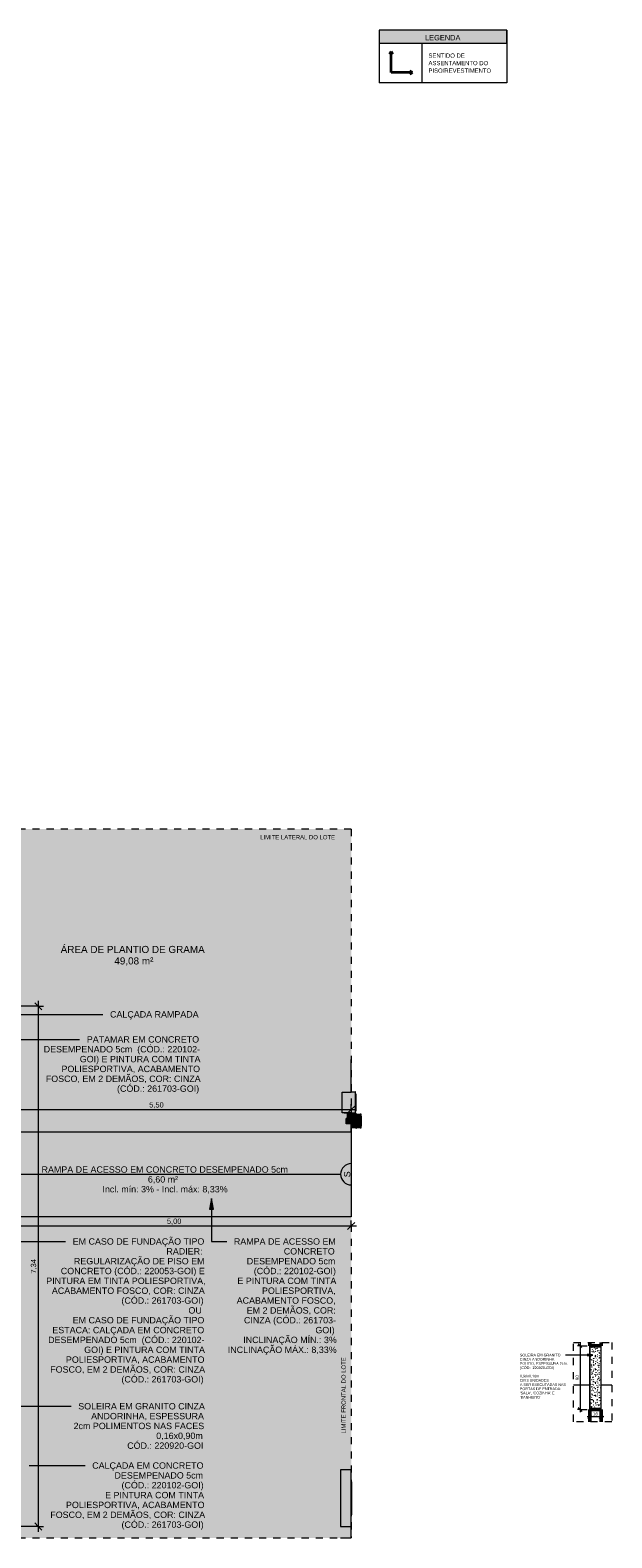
# Model space of a CAD drawing. Header units: metres. Extents: x -14 to 9.7, y -18.2 to 3.
# Tile 30 of 30: x 1.5 to 9.7, y -18.2 to 3. Entities that reach past the tile are written whole.
import ezdxf

# ---------------------------------------------------------------- set-up
doc = ezdxf.new("R2010")
doc.units = ezdxf.units.M
doc.linetypes.add('Projeção', pattern=[0.003969, 0.002381, -0.001587])
for name, color, linetype, lineweight in [('A-ANNO-DIMS', 7, 'Continuous', 9), ('A-ANNO-DIMS-25', 7, 'Continuous', 9), ('A-ANNO-DIMS-50', 7, 'Continuous', 9), ('A-DETL-GENF', 7, 'Continuous', 5), ('A-FLOR', 7, 'Continuous', 5), ('A-FLOR-OVHD', 7, 'Projeção', 5), ('A-FLOR-PATT', 7, 'Continuous', 5), ('A-GENM', 7, 'Continuous', 5), ('G-ANNO-TEXT', 7, 'Continuous', 9), ('I-WALL', 7, 'Continuous', 5), ('Q-SPCQ', 7, 'Continuous', 5), ('S-TMPS', 7, 'Continuous', 5)]:
    doc.layers.add(name, color=color, linetype=linetype, lineweight=lineweight)
doc.layers.add('A-ANNO-NOTE', color=1, linetype='Continuous', lineweight=9, true_color=0xff0000)
doc.layers.add('A-DETL', color=7, linetype='Continuous', lineweight=5, true_color=0x00a600)
doc.styles.add('Arial', font='arial.ttf', dxfattribs={"height": 0.075})
doc.styles.add('Arial_1', font='arial.ttf', dxfattribs={"height": 0.1})
doc.styles.add('Arial_2', font='arial.ttf', dxfattribs={"height": 0.06})
doc.styles.add('Arial_3', font='arial.ttf', dxfattribs={"height": 0.09})
doc.styles.add('Arial_4', font='arial.ttf', dxfattribs={"height": 0.045})
doc.styles.add('Arial_5', font='arial.ttf', dxfattribs={"height": 0.0375})
doc.dimstyles.new('Com_linha__ref__contínua__-_Cor_Vermelha_Arial_1_5mm', dxfattribs={"dimscale": 0.3048, "dimtxt": 0.076519, "dimasz": 0.328084, "dimexe": 0.246063, "dimexo": 0.246063, "dimgap": 0.024606, "dimtad": 1, "dimrnd": 0.01, "dimzin": 0, "dimdsep": 46, "dimtxsty": 'Arial', "dimblk1": 'OBLIQUE', "dimblk2": 'OBLIQUE', "dimsah": 1, "dimcen": 0.09, "dimdle": 0.246063, "dimazin": 0, "dimtfac": 1, "dimtdec": 4, "dimtix": 1, "dimtmove": 0, "dimatfit": 3, "dimfxl": 1, "dimtvp": 1, "dimtolj": 1, "dimtzin": 0, "dimarcsym": 2})
doc.dimstyles.new('Com_linha__ref__contínua__-_Cor_Vermelha_Arial_1_8mm_1', dxfattribs={"dimscale": 0.3048, "dimtxt": 0.045912, "dimasz": 0.164042, "dimexe": 0.123031, "dimexo": 0.123031, "dimgap": 0.012303, "dimtad": 1, "dimdec": 1, "dimlfac": 100, "dimrnd": 0.1, "dimdsep": 46, "dimtxsty": 'Arial_4', "dimblk1": 'OBLIQUE', "dimblk2": 'OBLIQUE', "dimsah": 1, "dimcen": 0.09, "dimdle": 0.123031, "dimazin": 0, "dimtfac": 1, "dimtdec": 4, "dimtix": 1, "dimtmove": 0, "dimatfit": 3, "dimfxl": 1, "dimtvp": 1, "dimtolj": 1, "dimtzin": 0, "dimarcsym": 2})

# ---------------------------------------------------------------- blocks, each defined once
blk = doc.blocks.new('Dispositivos elétricos 3 - Dispositivos elétricos 1-2957697-PAG_ PISO')
at = {"layer": 'Q-SPCQ', "true_color": 0xbdbbb9}
h = blk.add_hatch(color=9, dxfattribs=at)
h.paths.add_polyline_path([(6.006, -12.39), (6.006, -12.32), (5.936, -12.32), (5.936, -12.39), (6.006, -12.39)])
h.paths.add_polyline_path([(5.938, -12.388), (5.938, -12.322), (6.004, -12.322), (6.004, -12.388)])
at = {"layer": 'Q-SPCQ'}
for p, q in [((5.958, -12.32), (5.936, -12.32)), ((5.936, -12.32), (5.936, -12.39)), ((6.006, -12.32), (5.984, -12.32)), ((6.006, -12.39), (6.006, -12.32)), ((5.936, -12.39), (6.006, -12.39))]:
    blk.add_line(p, q, dxfattribs=at)
blk = doc.blocks.new('CAIXA DE MEDIÇÃO POLIMÉRICA POLIFÁSICA COM VISOR EM VIDRO1 - 3_Trifasico 2-2958495-PAG_ PISO')
at = {"layer": 'Q-SPCQ', "true_color": 0xe2e2e2}
for points in [[(0.333, -0.126), (0.337, -0.126), (0.337, -0.116), (0.333, -0.116)], [(0.337, -0.116), (0.337, -0.126), (0.531, -0.126), (0.531, -0.116), (0.339, -0.116)], [(0.339, -0.137), (0.53, -0.137), (0.53, -0.126), (0.339, -0.126)], [(0.339, -0.18), (0.53, -0.18), (0.53, -0.137), (0.339, -0.137), (0.339, -0.143)], [(0.339, -0.192), (0.53, -0.192), (0.53, -0.18), (0.339, -0.18), (0.339, -0.192)], [(0.531, -0.126), (0.536, -0.126), (0.535, -0.116), (0.531, -0.116)]]:
    blk.add_hatch(color=254, dxfattribs=at).paths.add_polyline_path(points)
at = {"layer": 'Q-SPCQ', "true_color": 0x505050}
blk.add_hatch(color=251, dxfattribs=at).paths.add_polyline_path([(0.339, -0.053), (0.339, -0.116), (0.53, -0.116), (0.53, -0.053), (0.472, -0.053), (0.472, -0.056), (0.396, -0.056), (0.396, -0.052), (0.339, -0.052)])
at = {"layer": 'Q-SPCQ', "true_color": 0xbdbbb9}
blk.add_hatch(color=9, dxfattribs=at).paths.add_polyline_path([(0.364, -0.193), (0.504, -0.193), (0.504, -0.192), (0.364, -0.192)])
at = {"layer": 'Q-SPCQ'}
for p, q in [((0.333, -0.116), (0.333, -0.126)), ((0.337, -0.116), (0.333, -0.116)), ((0.333, -0.126), (0.337, -0.126)), ((0.337, -0.116), (0.531, -0.116)), ((0.531, -0.126), (0.337, -0.126)), ((0.339, -0.116), (0.339, -0.052)), ((0.339, -0.137), (0.339, -0.126)), ((0.339, -0.18), (0.339, -0.137)), ((0.53, -0.137), (0.339, -0.137)), ((0.339, -0.18), (0.339, -0.192)), ((0.339, -0.18), (0.53, -0.18)), ((0.339, -0.192), (0.53, -0.192)), ((0.364, -0.192), (0.504, -0.192)), ((0.364, -0.192), (0.364, -0.193)), ((0.504, -0.193), (0.364, -0.193)), ((0.366, -0.193), (0.366, -0.194)), ((0.366, -0.193), (0.366, -0.194)), ((0.366, -0.193), (0.366, -0.194)), ((0.366, -0.193), (0.366, -0.194)), ((0.366, -0.194), (0.372, -0.194)), ((0.366, -0.194), (0.372, -0.194)), ((0.366, -0.194), (0.372, -0.194)), ((0.366, -0.194), (0.372, -0.194)), ((0.366, -0.194), (0.372, -0.194)), ((0.366, -0.194), (0.372, -0.194)), ((0.366, -0.194), (0.372, -0.194)), ((0.366, -0.194), (0.372, -0.194)), ((0.372, -0.194), (0.372, -0.193)), ((0.372, -0.194), (0.372, -0.193)), ((0.372, -0.194), (0.372, -0.193)), ((0.372, -0.194), (0.372, -0.193)), ((0.41, -0.193), (0.41, -0.194)), ((0.41, -0.193), (0.41, -0.194)), ((0.41, -0.194), (0.415, -0.194)), ((0.41, -0.194), (0.415, -0.194)), ((0.41, -0.194), (0.415, -0.194)), ((0.41, -0.194), (0.415, -0.194)), ((0.415, -0.194), (0.415, -0.193)), ((0.415, -0.194), (0.415, -0.193)), ((0.453, -0.193), (0.453, -0.194)), ((0.453, -0.193), (0.453, -0.194)), ((0.453, -0.194), (0.459, -0.194)), ((0.453, -0.194), (0.459, -0.194)), ((0.453, -0.194), (0.459, -0.194)), ((0.453, -0.194), (0.459, -0.194)), ((0.459, -0.194), (0.459, -0.193)), ((0.459, -0.194), (0.459, -0.193)), ((0.497, -0.193), (0.497, -0.194)), ((0.497, -0.193), (0.497, -0.194)), ((0.497, -0.193), (0.497, -0.194)), ((0.497, -0.193), (0.497, -0.194)), ((0.497, -0.194), (0.502, -0.194)), ((0.497, -0.194), (0.502, -0.194)), ((0.497, -0.194), (0.502, -0.194)), ((0.497, -0.194), (0.502, -0.194)), ((0.497, -0.194), (0.502, -0.194)), ((0.497, -0.194), (0.502, -0.194)), ((0.497, -0.194), (0.502, -0.194)), ((0.497, -0.194), (0.502, -0.194)), ((0.502, -0.194), (0.502, -0.193)), ((0.502, -0.194), (0.502, -0.193)), ((0.502, -0.194), (0.502, -0.193)), ((0.502, -0.194), (0.502, -0.193)), ((0.504, -0.193), (0.504, -0.192)), ((0.53, -0.053), (0.53, -0.116)), ((0.53, -0.126), (0.53, -0.137)), ((0.53, -0.137), (0.53, -0.18)), ((0.53, -0.192), (0.53, -0.18)), ((0.536, -0.116), (0.531, -0.116)), ((0.531, -0.126), (0.536, -0.126)), ((0.536, -0.126), (0.536, -0.116))]:
    blk.add_line(p, q, dxfattribs=at)
blk = doc.blocks.new('CAIXA DE PROTEÇÃO POLIMÉRICA MONOFÁSICA E POLIFÁSICA1 - 3_Trifasico 2-2958496-PAG_ PISO')
at = {"layer": 'Q-SPCQ', "true_color": 0xe2e2e2}
h = blk.add_hatch(color=254, dxfattribs=at)
h.paths.add_polyline_path([(0.529, -0.002), (0.529, 0.001), (0.525, 0.001), (0.525, -0.002)])
h.paths.add_polyline_path([(0.333, -0.002), (0.333, 0.001), (0.329, 0.001), (0.329, -0.002), (0.331, -0.002)])
at = {"layer": 'Q-SPCQ'}
for p, q in [((0.329, 0.001), (0.333, 0.001)), ((0.329, -0.002), (0.329, 0.001)), ((0.525, 0.001), (0.529, 0.001)), ((0.529, 0.001), (0.529, -0.002)), ((0.333, -0.002), (0.329, -0.002)), ((0.529, -0.002), (0.525, -0.002))]:
    blk.add_line(p, q, dxfattribs=at)
blk = doc.blocks.new('ABRAÇADEIRA2 - ABRAÇADEIRA-2957751-PAG_ PISO')
at = {"layer": 'S-TMPS', "true_color": 0x7f7f7f}
blk.add_hatch(color=8, dxfattribs=at).paths.add_polyline_path([(5.933, -12.393), (6.009, -12.393), (6.009, -12.317), (5.987, -12.317), (5.987, -12.239), (6.037, -12.239), (6.036, -12.236), (5.984, -12.236), (5.984, -12.32), (6.006, -12.32), (6.006, -12.39), (5.936, -12.39), (5.936, -12.32), (5.958, -12.32), (5.958, -12.236), (5.906, -12.236), (5.906, -12.239), (5.955, -12.239), (5.955, -12.317), (5.933, -12.317), (5.933, -12.39)])
at = {"layer": 'S-TMPS'}
for p, q in [((6.006, -12.239), (6.037, -12.239)), ((6.009, -12.317), (6.006, -12.317)), ((6.009, -12.393), (6.009, -12.317)), ((6.037, -12.239), (6.037, -12.236)), ((6.006, -12.393), (6.009, -12.393))]:
    blk.add_line(p, q, dxfattribs=at)
blk = doc.blocks.new('correio3 - correio-2957780-PAG_ PISO')
at = {"layer": 'Q-SPCQ', "true_color": 0xc8c8c8}
for points in [[(16.325, 21.545), (16.382, 21.545), (16.382, 21.833), (16.197, 21.833), (16.197, 21.545), (16.303, 21.545)], [(16.385, 21.539), (16.385, 21.839), (16.382, 21.839), (16.382, 21.539), (16.383, 21.539)], [(16.385, 21.539), (16.386, 21.54), (16.386, 21.839), (16.385, 21.839), (16.385, 21.549)], [(16.386, 21.54), (16.387, 21.541), (16.387, 21.838), (16.386, 21.839), (16.386, 21.549)], [(16.39, 21.569), (16.39, 21.625), (16.387, 21.625), (16.387, 21.642), (16.39, 21.642), (16.39, 21.645), (16.387, 21.645), (16.387, 21.664), (16.39, 21.664), (16.39, 21.668), (16.387, 21.668), (16.387, 21.684), (16.39, 21.684), (16.39, 21.688), (16.387, 21.688), (16.387, 21.705), (16.39, 21.705), (16.39, 21.708), (16.387, 21.708), (16.387, 21.722), (16.39, 21.722), (16.39, 21.727), (16.387, 21.727), (16.387, 21.729), (16.39, 21.729), (16.39, 21.733), (16.387, 21.733), (16.387, 21.752), (16.39, 21.752), (16.39, 21.755), (16.387, 21.755), (16.387, 21.77), (16.39, 21.77), (16.39, 21.809), (16.387, 21.809), (16.387, 21.569)], [(16.387, 21.541), (16.387, 21.542), (16.387, 21.549)]]:
    blk.add_hatch(color=9, dxfattribs=at).paths.add_polyline_path(points)
at = {"layer": 'Q-SPCQ'}
for p, q in [((16.382, 21.833), (16.326, 21.833)), ((16.385, 21.839), (16.382, 21.839)), ((16.382, 21.839), (16.382, 21.539)), ((16.387, 21.838), (16.386, 21.839)), ((16.387, 21.542), (16.387, 21.837)), ((16.387, 21.809), (16.39, 21.809)), ((16.39, 21.809), (16.39, 21.77)), ((16.39, 21.755), (16.39, 21.752)), ((16.39, 21.733), (16.39, 21.729)), ((16.39, 21.727), (16.39, 21.722)), ((16.39, 21.708), (16.39, 21.705)), ((16.225, 21.545), (16.277, 21.545)), ((16.303, 21.545), (16.382, 21.545)), ((16.385, 21.539), (16.382, 21.539)), ((16.387, 21.541), (16.386, 21.54)), ((16.39, 21.569), (16.387, 21.569)), ((16.39, 21.688), (16.39, 21.684)), ((16.39, 21.668), (16.39, 21.664)), ((16.39, 21.645), (16.39, 21.642)), ((16.39, 21.625), (16.39, 21.569))]:
    blk.add_line(p, q, dxfattribs=at)
for points in [[(16.386, 21.839), (16.386, 21.839), (16.386, 21.839), (16.385, 21.839), (16.385, 21.839), (16.385, 21.839)], [(16.387, 21.837), (16.387, 21.837), (16.387, 21.837), (16.387, 21.838), (16.387, 21.838), (16.387, 21.838)], [(16.386, 21.54), (16.386, 21.54), (16.386, 21.54), (16.385, 21.539), (16.385, 21.539), (16.385, 21.539)], [(16.387, 21.542), (16.387, 21.542), (16.387, 21.541), (16.387, 21.541), (16.387, 21.541), (16.387, 21.541)]]:
    blk.add_open_spline(points, degree=3, dxfattribs=at)
blk = doc.blocks.new('CAIXA_SANEAGO2 - CAIXA_SANEAGO-2957841-PAG_ PISO')
at = {"layer": 'Q-SPCQ', "true_color": 0xc8c8c8}
for points in [[(6.009, -17.611), (6.014, -17.611), (6.014, -17.591), (6.009, -17.591), (6.009, -17.609)], [(6.014, -18.076), (6.014, -17.611), (6.009, -17.611), (6.009, -18.076)], [(6.014, -18.096), (6.014, -18.076), (6.009, -18.076), (6.009, -18.096)]]:
    blk.add_hatch(color=9, dxfattribs=at).paths.add_polyline_path(points)
at = {"layer": 'Q-SPCQ'}
for p, q in [((6.014, -17.591), (6.009, -17.591)), ((6.014, -17.611), (6.014, -17.591)), ((6.014, -17.611), (6.014, -18.076)), ((6.014, -18.096), (6.014, -18.076)), ((6.009, -18.096), (6.014, -18.096))]:
    blk.add_line(p, q, dxfattribs=at)
blk = doc.blocks.new('DIMBLOCK23-PAG_ PISO')
at = {"layer": 'A-ANNO-DIMS-50', "color": 242, "true_color": 0xbd2b2e, "transparency": 16777216}
for p, q in [((1.588, -10.735), (-0.089, -10.735)), ((1.588, -10.735), (1.538, -10.685)), ((1.588, -10.66), (1.588, -18.15)), ((1.588, -10.735), (1.638, -10.785)), ((1.588, -10.735), (1.663, -10.735)), ((1.588, -18.075), (1.081, -18.075)), ((1.588, -18.075), (1.538, -18.025)), ((1.588, -18.075), (1.638, -18.125)), ((1.588, -18.075), (1.663, -18.075))]:
    blk.add_line(p, q, dxfattribs=at)
at = {"layer": 'A-ANNO-DIMS-50', "color": 0, "transparency": 16777216, "insert": (1.483, -14.506), "char_height": 0.075, "width": 0.24298, "attachment_point": 1, "rotation": 90, "line_spacing_factor": 0.941778, "style": 'Arial'}
blk.add_mtext('7,34', dxfattribs=at)
blk = doc.blocks.new('_Oblique')
at = {"color": 0, "linetype": 'ByBlock', "lineweight": -2}
blk.add_line((-0.5, -0.5), (0.5, 0.5), dxfattribs=at)
blk = doc.blocks.new('DIMBLOCK27-PAG_ PISO')
at = {"layer": 'A-ANNO-DIMS-50', "color": 242, "true_color": 0xbd2b2e, "transparency": 16777216}
for p, q in [((0.506, -12.192), (0.506, -12.117)), ((6.006, -12.192), (6.006, -12.117)), ((0.506, -12.192), (0.456, -12.242)), ((0.506, -12.192), (0.556, -12.142)), ((0.506, -12.192), (6.081, -12.192)), ((0.506, -12.192), (0.506, -12.43)), ((6.006, -12.192), (5.956, -12.242)), ((6.006, -12.192), (6.056, -12.142)), ((6.006, -12.192), (6.006, -12.54))]:
    blk.add_line(p, q, dxfattribs=at)
at = {"layer": 'A-ANNO-DIMS-50', "color": 0, "transparency": 16777216, "insert": (3.155, -12.088), "char_height": 0.075, "width": 0.24298, "attachment_point": 1, "line_spacing_factor": 0.941778, "style": 'Arial'}
blk.add_mtext('5,50', dxfattribs=at)
blk = doc.blocks.new('DIMBLOCK30-PAG_ PISO')
at = {"layer": 'A-ANNO-DIMS-50', "color": 242, "true_color": 0xbd2b2e, "transparency": 16777216}
for p, q in [((1.006, -13.834), (1.006, -13.759)), ((1.006, -13.834), (1.056, -13.784)), ((6.006, -13.834), (6.006, -13.759)), ((6.006, -13.834), (6.056, -13.784)), ((1.006, -13.834), (0.956, -13.884)), ((1.006, -13.834), (6.081, -13.834)), ((1.006, -13.834), (1.006, -13.839)), ((6.006, -13.834), (5.956, -13.884)), ((6.006, -13.834), (6.006, -13.839))]:
    blk.add_line(p, q, dxfattribs=at)
at = {"layer": 'A-ANNO-DIMS-50', "color": 0, "transparency": 16777216, "insert": (3.405, -13.73), "char_height": 0.075, "width": 0.24298, "attachment_point": 1, "line_spacing_factor": 0.941778, "style": 'Arial'}
blk.add_mtext('5,00', dxfattribs=at)
blk = doc.blocks.new('Símbolo - Início Piso - Iniciar Piso-2718082-SENTIDO DE ASSENTAMENTO')
at = {"layer": 'A-ANNO-NOTE', "lineweight": 35}
for p, q in [((4.441, 2.739), (4.417, 2.697)), ((4.441, 2.739), (4.465, 2.697)), ((4.441, 2.439), (4.441, 2.739)), ((4.741, 2.439), (4.441, 2.439)), ((4.741, 2.439), (4.704, 2.46)), ((4.741, 2.439), (4.704, 2.418))]:
    blk.add_line(p, q, dxfattribs=at)
blk = doc.blocks.new('DIMBLOCK32-DET 05 - SOLEIRA')
at = {"layer": 'A-ANNO-DIMS-25', "color": 242, "true_color": 0xbd2b2e, "transparency": 16777216}
for p, q in [((9.336, -16.525), (9.571, -16.525)), ((9.373, -16.525), (9.348, -16.55)), ((9.373, -16.525), (9.373, -16.437)), ((9.373, -16.525), (9.398, -16.5)), ((9.373, -16.525), (9.373, -16.563)), ((9.533, -16.525), (9.508, -16.55)), ((9.533, -16.525), (9.533, -16.429)), ((9.533, -16.525), (9.558, -16.5)), ((9.533, -16.525), (9.533, -16.563))]:
    blk.add_line(p, q, dxfattribs=at)
at = {"layer": 'A-ANNO-DIMS-25', "color": 0, "transparency": 16777216, "insert": (9.419, -16.463), "char_height": 0.045, "width": 0.08306, "attachment_point": 1, "line_spacing_factor": 0.941778, "style": 'Arial_4'}
blk.add_mtext('16', dxfattribs=at)
blk = doc.blocks.new('DIMBLOCK33-DET 05 - SOLEIRA')
at = {"layer": 'A-ANNO-DIMS-25', "color": 242, "true_color": 0xbd2b2e, "transparency": 16777216}
for p, q in [((9.237, -15.525), (9.2, -15.525)), ((9.237, -15.525), (9.212, -15.5)), ((9.237, -15.488), (9.237, -16.463)), ((9.237, -15.525), (9.262, -15.55)), ((9.237, -15.525), (9.336, -15.525)), ((9.237, -16.425), (9.2, -16.425)), ((9.237, -16.425), (9.212, -16.4)), ((9.237, -16.425), (9.262, -16.45)), ((9.237, -16.425), (9.336, -16.425))]:
    blk.add_line(p, q, dxfattribs=at)
at = {"layer": 'A-ANNO-DIMS-25', "color": 0, "transparency": 16777216, "insert": (9.175, -16.01), "char_height": 0.045, "width": 0.08306, "attachment_point": 1, "rotation": 90, "line_spacing_factor": 0.941778, "style": 'Arial_4'}
blk.add_mtext('90', dxfattribs=at)

msp = doc.modelspace()

# ---------------------------------------------------------------- hatches: boundary and pattern name
at = {"layer": 'A-DETL-GENF', "true_color": 0xb6b6b6}
msp.add_hatch(color=253, dxfattribs=at).paths.add_polyline_path([(8.2023, 2.8532), (8.2023, 3.0382), (6.4023, 3.0382), (6.4023, 2.8532)])
at = {"layer": 'A-DETL-GENF', "true_color": 0xd2e2c2}
h = msp.add_hatch(color=254, dxfattribs=at)
h.paths.add_polyline_path([(4.2916, -18.235), (6.0064, -18.235), (6.0064, -18.075), (5.8564, -18.075), (5.8564, -17.275), (6.0064, -17.275), (6.0064, -13.705), (1.0064, -13.705), (1.0064, -18.075), (0.5064, -18.075), (0.5064, -18.235), (2.8479, -18.235)])
h.paths.add_polyline_path([(0.3464, -12.505), (6.0058, -12.505), (6.0058, -12.393), (5.9334, -12.393), (5.9334, -12.317), (5.9552, -12.317), (5.9552, -12.2389), (5.9059, -12.2389), (5.9059, -12.2359), (5.8777, -12.2359), (5.8777, -11.9481), (6.0064, -11.9481), (6.0064, -8.235), (-0.1636, -8.235), (-0.1636, -12.505), (-0.0396, -12.505)])
h.paths.add_polyline_path([(5.9582, -12.32), (5.9842, -12.32), (5.9842, -12.2359), (5.9582, -12.2359), (5.9582, -12.317)])
h.paths.add_polyline_path([(6.0061, -12.317), (6.0064, -12.317), (6.0061, -12.2389), (5.9872, -12.2389), (5.9872, -12.317), (6.0058, -12.317)])
at = {"layer": 'A-DETL-GENF', "true_color": 0xc0c0c0}
msp.add_hatch(color=9, dxfattribs=at).paths.add_polyline_path([(5.9384, -12.388), (6.0044, -12.388), (6.0044, -12.322), (5.9384, -12.322)])
at = {"layer": 'A-DETL-GENF', "true_color": 0xebebeb}
msp.add_hatch(color=7, dxfattribs=at).paths.add_polyline_path([(6.0064, -18.075), (6.0064, -17.275), (5.8564, -17.275), (5.8564, -18.075)])
at = {"layer": 'A-FLOR-PATT', "true_color": 0xd8d8d8}
h = msp.add_hatch(color=254, dxfattribs=at)
h.paths.add_polyline_path([(0.5064, -13.105), (0.661, -13.0636), (0.661, -13.1465)])
h.paths.add_polyline_path([(2.8479, -13.705), (6.0064, -13.705), (6.0064, -12.505), (0.5064, -12.505), (0.5064, -13.705), (1.0064, -13.705)])
at = {"layer": 'A-FLOR-PATT', "true_color": 0x787878}
h = msp.add_hatch(dxfattribs=at)
h.set_pattern_fill('FP_2', color=8, style=0, pattern_type=2)
h.set_pattern_definition([(0, (12.9729, -15.475), (0, 0.6), []), (90, (12.9729, -15.475), (-0.6, 4e-17), [])])
h.paths.add_polyline_path([(9.3733, -16.5978), (9.3733, -15.4779), (9.146, -15.4779), (9.146, -16.5978)])
at = {"layer": 'A-FLOR-PATT', "true_color": 0xa7a7a7}
h = msp.add_hatch(dxfattribs=at)
h.set_pattern_fill('FP_7', color=253, style=0, pattern_type=2)
h.set_pattern_definition([(0, (15.546918, 0), (0.1016, 0.0254), [0.00838, -0.06782, 0.00838, -0.06782, -0.4064]), (0, (15.546918, 0), (0.1016, 0.0254), [-0.1524, 0.00838, -0.14402, 0.00838, -0.06782, -0.1778]), (0, (15.546918, 0), (0.1016, 0.0254), [-0.381, 0.00838, -0.04242, 0.00838, -0.11862]), (120, (15.585018, 0.0127), (-0.072797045, 0.07528818), [0.00838, -0.06782, 0.00838, -0.06782, -0.4064]), (120, (15.585018, 0.0127), (-0.072797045, 0.07528818), [-0.1524, 0.00838, -0.14402, 0.00838, -0.06782, -0.1778]), (120, (15.585018, 0.0127), (-0.072797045, 0.07528818), [-0.381, 0.00838, -0.04242, 0.00838, -0.11862]), (240, (15.597718, 0.0635), (-0.028802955, -0.10068818), [0.00838, -0.06782, 0.00838, -0.06782, -0.4064]), (240, (15.597718, 0.0635), (-0.028802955, -0.10068818), [-0.1524, 0.00838, -0.14402, 0.00838, -0.06782, -0.1778]), (240, (15.597718, 0.0635), (-0.028802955, -0.10068818), [-0.381, 0.00838, -0.04242, 0.00838, -0.11862])])
h.paths.add_polyline_path([(9.5333, -16.425), (9.5333, -15.525), (9.3733, -15.525), (9.3733, -16.425)])
at = {"layer": 'A-FLOR-PATT', "true_color": 0x787878}
h = msp.add_hatch(dxfattribs=at)
h.set_pattern_fill('FP_5', color=8, style=0, pattern_type=2)
h.set_pattern_definition([(0, (12.8929, -16.075), (0, 0.6), []), (90, (12.8929, -16.075), (-0.6, 4e-17), [])])
h.paths.add_polyline_path([(9.6862, -16.5978), (9.6862, -15.4779), (9.5333, -15.4779), (9.5333, -16.5978)])
at = {"layer": 'A-GENM'}
for points in [[(6.0703, -12.0122), (6.0731, -12.0117), (6.0731, -12.0112), (6.0681, -12.0117), (6.0681, -12.0122)], [(6.0681, -12.0148), (6.0731, -12.0148), (6.0731, -12.0122), (6.0681, -12.0122), (6.0681, -12.0141)], [(6.0681, -12.0188), (6.0731, -12.0185), (6.0731, -12.0148), (6.0681, -12.0148), (6.0681, -12.0185)], [(6.0681, -12.0225), (6.0731, -12.0225), (6.0731, -12.0188), (6.0681, -12.0188)], [(6.0703, -12.0251), (6.0731, -12.0251), (6.0731, -12.0225), (6.0681, -12.0226), (6.0681, -12.0251)], [(6.0731, -12.026), (6.0731, -12.0251), (6.0681, -12.0251), (6.0681, -12.026), (6.0703, -12.026)], [(6.0681, -12.0266), (6.0731, -12.0266), (6.0731, -12.026), (6.0681, -12.026)], [(6.0703, -12.0303), (6.0731, -12.0303), (6.0731, -12.0291), (6.0681, -12.0291), (6.0681, -12.0303)], [(6.0681, -12.0337), (6.0731, -12.0336), (6.0731, -12.0303), (6.0681, -12.0303), (6.0681, -12.0336)], [(6.0703, -12.0387), (6.0731, -12.0387), (6.0731, -12.0337), (6.0681, -12.0337), (6.0681, -12.0387)], [(6.0681, -12.0456), (6.0731, -12.0456), (6.0731, -12.0387), (6.0681, -12.0387)], [(6.0731, -12.0482), (6.0731, -12.0456), (6.0681, -12.0456), (6.0681, -12.0482), (6.0703, -12.0482)], [(6.0703, -12.0548), (6.0731, -12.0548), (6.0731, -12.0523), (6.0681, -12.0523), (6.0681, -12.0548)], [(6.0703, -12.0737), (6.0731, -12.0737), (6.0731, -12.0592), (6.0681, -12.0592), (6.0681, -12.0737)], [(6.0681, -12.0781), (6.0731, -12.0781), (6.0731, -12.0768), (6.0681, -12.0768)], [(6.0703, -12.0789), (6.0731, -12.0789), (6.0731, -12.0781), (6.0681, -12.0781), (6.0681, -12.0789)], [(6.0681, -12.0811), (6.0731, -12.0811), (6.0731, -12.0789), (6.0681, -12.0789), (6.0681, -12.0802)], [(6.0681, -12.0851), (6.0731, -12.0851), (6.0731, -12.0811), (6.0681, -12.0811)], [(6.0731, -12.0938), (6.0731, -12.0851), (6.0681, -12.0851), (6.0681, -12.0938), (6.0703, -12.0938)], [(6.0681, -12.0982), (6.0731, -12.0982), (6.0731, -12.0969), (6.0681, -12.0969)], [(6.0703, -12.099), (6.0731, -12.099), (6.0731, -12.0982), (6.0681, -12.0982), (6.0681, -12.099)], [(6.0681, -12.1012), (6.0731, -12.1012), (6.0731, -12.099), (6.0681, -12.099), (6.0681, -12.1003)], [(6.0681, -12.1052), (6.0731, -12.1052), (6.0731, -12.1012), (6.0681, -12.1012)], [(6.0731, -12.1139), (6.0731, -12.1052), (6.0681, -12.1052), (6.0681, -12.1139), (6.0703, -12.1139)], [(6.0681, -12.1185), (6.0731, -12.1185), (6.0731, -12.1173), (6.0681, -12.1173)], [(6.0731, -12.1219), (6.0731, -12.1185), (6.0681, -12.1185), (6.0681, -12.1219), (6.0703, -12.1219)], [(6.0681, -12.1269), (6.0731, -12.1269), (6.0731, -12.1219), (6.0681, -12.1219)], [(6.0703, -12.1338), (6.0731, -12.1338), (6.0731, -12.1269), (6.0681, -12.1269), (6.0681, -12.1338)], [(6.0731, -12.1365), (6.0731, -12.1338), (6.0681, -12.1338), (6.0681, -12.1365), (6.0703, -12.1365)], [(6.0681, -12.1421), (6.0731, -12.1421), (6.0731, -12.1393), (6.0681, -12.1393)], [(6.0731, -12.1472), (6.0731, -12.1421), (6.0681, -12.1421), (6.0681, -12.1472), (6.0703, -12.1472)], [(6.0681, -12.152), (6.0731, -12.152), (6.0731, -12.1472), (6.0681, -12.1472)], [(6.0681, -12.1554), (6.0731, -12.1554), (6.0731, -12.152), (6.0681, -12.152)], [(6.0681, -12.1566), (6.0731, -12.1566), (6.0731, -12.1554), (6.0681, -12.1554)]]:
    msp.add_hatch(color=256, dxfattribs=at).paths.add_polyline_path(points)
at = {"layer": 'G-ANNO-TEXT'}
for points in [[(4.0339, -13.447), (4.0074, -13.597), (4.0603, -13.597)], [(9.4188, -15.6559), (9.3438, -15.6427), (9.3438, -15.6692)]]:
    msp.add_hatch(color=256, dxfattribs=at).paths.add_polyline_path(points)

# ---------------------------------------------------------------- linework, layer by layer
at = {"layer": 'A-DETL', "color": 7}
for p, q in [((8.2023, 3.0382), (6.4023, 3.0382)), ((6.4023, 3.0382), (6.4023, 2.8532)), ((6.4023, 3.0382), (6.4023, 2.2932)), ((8.2023, 2.8532), (8.2023, 3.0382)), ((8.2023, 3.0382), (8.2023, 2.2932)), ((6.4023, 2.8532), (8.2023, 2.8532)), ((7.0023, 2.8532), (7.0023, 2.2932)), ((8.2023, 2.2932), (6.4023, 2.2932)), ((6.0064, -11.9481), (6.0064, -11.485)), ((5.8777, -12.2359), (5.8777, -11.9481)), ((5.8777, -11.9481), (6.0064, -11.9481)), ((5.9059, -12.2359), (5.8777, -12.2359)), ((5.9059, -12.2389), (5.9059, -12.2359)), ((5.9552, -12.2389), (5.9059, -12.2389)), ((5.9334, -12.393), (5.9334, -12.317)), ((5.9334, -12.317), (5.9552, -12.317)), ((6.0044, -12.322), (5.9384, -12.322)), ((5.9384, -12.322), (5.9384, -12.388)), ((5.9552, -12.317), (5.9552, -12.2389)), ((5.9842, -12.2359), (5.9582, -12.2359)), ((5.9582, -12.2359), (5.9582, -12.32)), ((5.9582, -12.32), (5.9842, -12.32)), ((5.9842, -12.32), (5.9842, -12.2359)), ((6.0064, -12.2389), (5.9872, -12.2389)), ((5.9872, -12.2389), (5.9872, -12.317)), ((5.9872, -12.317), (6.0064, -12.317)), ((6.0044, -12.388), (6.0044, -12.322)), ((6.0064, -12.2584), (6.0064, -12.2389)), ((6.0064, -12.317), (6.0064, -12.2584)), ((-0.1636, -12.505), (6.0058, -12.505)), ((6.0058, -12.393), (5.9334, -12.393)), ((5.9384, -12.388), (6.0044, -12.388)), ((6.0058, -12.505), (6.0058, -12.393)), ((0.661, -13.105), (5.8564, -13.105)), ((6.0064, -13.705), (1.0064, -13.705)), ((6.0064, -17.275), (5.8564, -17.275)), ((5.8564, -17.275), (5.8564, -18.075)), ((6.0064, -18.075), (6.0064, -17.275)), ((5.8564, -18.075), (6.0064, -18.075)), ((6.0064, -18.235), (6.0064, -18.075)), ((5.8564, -18.235), (6.0064, -18.235))]:
    msp.add_line(p, q, dxfattribs=at)
at = {"layer": 'A-DETL', "color": 8, "linetype": 'Projeção', "true_color": 0x808080}
for p, q in [((6.0064, -8.235), (-13.9936, -8.235)), ((6.0064, -8.235), (6.0064, -12.615)), ((6.0064, -13.815), (6.0064, -18.235)), ((0.5064, -18.235), (6.0064, -18.235))]:
    msp.add_line(p, q, dxfattribs=at)
at = {"layer": 'A-DETL', "color": 7}
msp.add_arc((6.0064, -13.105), 0.15, 90, 270, dxfattribs=at)
at = {"layer": 'A-FLOR'}
for p, q in [((6.0058, -12.505), (6.0064, -12.505)), ((6.0064, -12.505), (6.0064, -13.705)), ((9.3733, -15.525), (9.3733, -16.425)), ((9.5333, -16.425), (9.5333, -15.525))]:
    msp.add_line(p, q, dxfattribs=at)
at = {"layer": 'A-FLOR-OVHD'}
for p, q in [((9.1468, -15.4793), (9.6853, -15.4793)), ((9.1468, -16.5967), (9.1468, -15.4793)), ((9.6853, -15.4793), (9.6853, -16.5967)), ((9.6853, -16.5967), (9.1468, -16.5967))]:
    msp.add_line(p, q, dxfattribs=at)
at = {"layer": 'A-GENM', "color": 8, "true_color": 0x808080}
for p, q in [((6.0681, -12.0109), (6.0731, -12.0109)), ((6.0681, -12.0112), (6.0731, -12.0112)), ((6.0681, -12.0122), (6.0731, -12.0122)), ((6.0681, -12.0148), (6.0731, -12.0148)), ((6.0681, -12.0188), (6.0731, -12.0188)), ((6.0681, -12.0225), (6.0731, -12.0225)), ((6.0681, -12.0251), (6.0731, -12.0251)), ((6.0681, -12.026), (6.0731, -12.026)), ((6.0731, -12.0266), (6.0681, -12.0266)), ((6.0681, -12.0291), (6.0731, -12.0291)), ((6.0681, -12.0303), (6.0731, -12.0303)), ((6.0681, -12.0337), (6.0731, -12.0337)), ((6.0681, -12.0387), (6.0731, -12.0387)), ((6.0681, -12.0456), (6.0731, -12.0456)), ((6.0681, -12.0482), (6.0731, -12.0482)), ((6.0681, -12.0523), (6.0731, -12.0523)), ((6.0681, -12.0548), (6.0731, -12.0548)), ((6.0681, -12.0589), (6.0731, -12.0589)), ((6.0681, -12.0592), (6.0731, -12.0592)), ((6.0681, -12.0737), (6.0731, -12.0737)), ((6.0681, -12.0768), (6.0731, -12.0768)), ((6.0681, -12.0781), (6.0731, -12.0781)), ((6.0681, -12.0789), (6.0731, -12.0789)), ((6.0681, -12.0811), (6.0731, -12.0811)), ((6.0681, -12.0851), (6.0731, -12.0851)), ((6.0681, -12.0938), (6.0731, -12.0938)), ((6.0681, -12.0969), (6.0731, -12.0969)), ((6.0681, -12.0982), (6.0731, -12.0982)), ((6.0681, -12.099), (6.0731, -12.099)), ((6.0681, -12.1012), (6.0731, -12.1012)), ((6.0681, -12.1052), (6.0731, -12.1052)), ((6.0681, -12.1139), (6.0731, -12.1139)), ((6.0681, -12.1173), (6.0731, -12.1173)), ((6.0681, -12.1185), (6.0731, -12.1185)), ((6.0681, -12.1219), (6.0731, -12.1219)), ((6.0731, -12.0112), (6.0731, -12.0122)), ((6.0731, -12.0122), (6.0731, -12.0148)), ((6.0731, -12.0148), (6.0731, -12.0188)), ((6.0731, -12.0188), (6.0731, -12.0225)), ((6.0731, -12.0225), (6.0731, -12.0251)), ((6.0731, -12.0251), (6.0731, -12.026)), ((6.0731, -12.026), (6.0731, -12.0266)), ((6.0731, -12.0291), (6.0731, -12.0303)), ((6.0731, -12.0303), (6.0731, -12.0337)), ((6.0731, -12.0337), (6.0731, -12.0387)), ((6.0731, -12.0387), (6.0731, -12.0456)), ((6.0731, -12.0456), (6.0731, -12.0482)), ((6.0731, -12.0523), (6.0731, -12.0548)), ((6.0731, -12.0592), (6.0731, -12.0737)), ((6.0731, -12.0768), (6.0731, -12.0781)), ((6.0731, -12.0781), (6.0731, -12.0789)), ((6.0731, -12.0789), (6.0731, -12.0811)), ((6.0731, -12.0811), (6.0731, -12.0851)), ((6.0731, -12.0851), (6.0731, -12.0938)), ((6.0731, -12.0969), (6.0731, -12.0982)), ((6.0731, -12.0982), (6.0731, -12.099)), ((6.0731, -12.099), (6.0731, -12.1012)), ((6.0731, -12.1012), (6.0731, -12.1052)), ((6.0731, -12.1052), (6.0731, -12.1139)), ((6.0731, -12.1173), (6.0731, -12.1185)), ((6.0731, -12.1185), (6.0731, -12.1219)), ((6.0731, -12.1219), (6.0731, -12.1269)), ((6.0681, -12.1269), (6.0731, -12.1269)), ((6.0681, -12.1338), (6.0731, -12.1338)), ((6.0731, -12.1365), (6.0681, -12.1365)), ((6.0681, -12.139), (6.0731, -12.139)), ((6.0681, -12.1393), (6.0731, -12.1393)), ((6.0681, -12.1421), (6.0731, -12.1421)), ((6.0681, -12.1472), (6.0731, -12.1472)), ((6.0681, -12.152), (6.0731, -12.152)), ((6.0681, -12.1554), (6.0731, -12.1554)), ((6.0681, -12.1566), (6.0731, -12.1566)), ((6.0731, -12.1269), (6.0731, -12.1338)), ((6.0731, -12.1338), (6.0731, -12.1365)), ((6.0731, -12.1393), (6.0731, -12.1421)), ((6.0731, -12.1421), (6.0731, -12.1472)), ((6.0731, -12.1472), (6.0731, -12.152)), ((6.0731, -12.152), (6.0731, -12.1554)), ((6.0731, -12.1554), (6.0731, -12.1566))]:
    msp.add_line(p, q, dxfattribs=at)
at = {"layer": 'G-ANNO-TEXT'}
for p, q in [((0.0857, -10.8487), (2.4999, -10.8487)), ((0.2661, -11.2019), (1.4837, -11.2019)), ((1.4837, -11.2019), (2.1716, -11.2019)), ((4.0339, -13.447), (4.0074, -13.597)), ((4.0074, -13.597), (4.0603, -13.597)), ((4.0603, -13.597), (4.0339, -13.447)), ((4.0339, -13.447), (4.0339, -14.0532)), ((0.4081, -14.0532), (1.5131, -14.0532)), ((1.5131, -14.0532), (1.9728, -14.0532)), ((4.0339, -14.0532), (4.1522, -14.0532)), ((4.1522, -14.0532), (4.2481, -14.0532)), ((9.1273, -15.6559), (9.0307, -15.6559)), ((9.4188, -15.6559), (9.1273, -15.6559)), ((9.4188, -15.6559), (9.3438, -15.6427)), ((9.3438, -15.6427), (9.3438, -15.6692)), ((9.3438, -15.6692), (9.4188, -15.6559)), ((-0.2082, -16.3783), (1.7697, -16.3783)), ((1.7697, -16.3783), (2.0508, -16.3783)), ((1.4577, -17.2149), (2.2481, -17.2149))]:
    msp.add_line(p, q, dxfattribs=at)
at = {"layer": 'I-WALL', "lineweight": 50}
for p, q in [((9.3733, -15.4779), (9.3733, -15.525)), ((9.3733, -15.525), (9.5333, -15.525)), ((9.5333, -15.525), (9.5333, -15.4779)), ((9.3733, -16.425), (9.3733, -16.5978)), ((9.5333, -16.425), (9.3733, -16.425)), ((9.5333, -16.5978), (9.5333, -16.425))]:
    msp.add_line(p, q, dxfattribs=at)

# ---------------------------------------------------------------- block references
at = {"layer": 'A-ANNO-NOTE'}
msp.add_blockref('Símbolo - Início Piso - Iniciar Piso-2718082-SENTIDO DE ASSENTAMENTO', (2.131, 0), dxfattribs=at)
at = {"layer": 'Q-SPCQ'}
for name, p in [('correio3 - correio-2957780-PAG_ PISO', (-10.3192, -33.7814)), ('Dispositivos elétricos 3 - Dispositivos elétricos 1-2957697-PAG_ PISO', (0, 0)), ('CAIXA_SANEAGO2 - CAIXA_SANEAGO-2957841-PAG_ PISO', (-0.0025, 0.168))]:
    msp.add_blockref(name, p, dxfattribs=at)
for name, p, rotation in [('CAIXA DE MEDIÇÃO POLIMÉRICA POLIFÁSICA COM VISOR EM VIDRO1 - 3_Trifasico 2-2958495-PAG_ PISO', (5.9537, -12.7892), 90), ('CAIXA DE PROTEÇÃO POLIMÉRICA MONOFÁSICA E POLIFÁSICA1 - 3_Trifasico 2-2958496-PAG_ PISO', (6.0954, -11.926), 269.9999999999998)]:
    msp.add_blockref(name, p, dxfattribs=dict(at, rotation=rotation))
at = {"layer": 'S-TMPS'}
msp.add_blockref('ABRAÇADEIRA2 - ABRAÇADEIRA-2957751-PAG_ PISO', (0, 0), dxfattribs=at)

# ---------------------------------------------------------------- texts
at = {"layer": 'G-ANNO-TEXT', "attachment_point": 1}
for s, insert, char_height, width, style in [('LEGENDA', (7.0483, 2.9691), 0.075, 0.609283, 'Arial'), ('ASSENTAMENTO DO ', (7.0972, 2.6032), 0.06, 1.118354, 'Arial_2'), ('SENTIDO DE ', (7.0972, 2.7091), 0.06, 0.697468, 'Arial_2'), ('PISO/REVESTIMENTO', (7.0972, 2.4974), 0.06, 1.138396, 'Arial_2'), ('LIMITE LATERAL DO LOTE', (4.7208, -8.3189), 0.06, 1.374894, 'Arial_2'), ('ÁREA DE PLANTIO DE GRAMA', (1.9045, -9.8828), 0.1, 2.51329, 'Arial_1'), ('49,08 m² ', (2.6618, -10.0448), 0.1, 0.729536, 'Arial_1'), ('CALÇADA RAMPADA', (2.6015, -10.8037), 0.09, 1.491139, 'Arial_3'), ('DESEMPENADO 5cm  (CÓD.: 220102-', (1.6647, -11.2958), 0.09, 2.625527, 'Arial_3'), ('PATAMAR EM CONCRETO ', (2.2732, -11.1569), 0.09, 1.887974, 'Arial_3'), ('GOI) E PINTURA COM TINTA ', (2.174, -11.4347), 0.09, 2.008227, 'Arial_3'), ('FOSCO, EM 2 DEMÃOS, COR: CINZA ', (1.6944, -11.7126), 0.09, 2.589451, 'Arial_3'), ('POLIESPORTIVA, ACABAMENTO ', (1.916, -11.5737), 0.09, 2.320885, 'Arial_3'), ('(CÓD.: 261703-GOI)', (2.6998, -11.8515), 0.09, 1.370886, 'Arial_3'), ('RAMPA DE ACESSO EM CONCRETO DESEMPENADO 5cm', (1.6343, -12.9932), 0.09, 4.140716, 'Arial_3'), ('6,60 m²', (3.1358, -13.1321), 0.09, 0.505063, 'Arial_3'), ('Incl. mín: 3% - Incl. máx: 8,33%', (2.4942, -13.271), 0.09, 2.056328, 'Arial_3'), ('EM CASO DE FUNDAÇÃO TIPO ', (2.0744, -14.0082), 0.09, 2.204641, 'Arial_3'), ('RAMPA DE ACESSO EM ', (4.3497, -14.0082), 0.09, 1.711603, 'Arial_3'), ('RADIER: ', (3.3974, -14.1471), 0.09, 0.601266, 'Arial_3'), ('CONCRETO ', (5.0542, -14.1471), 0.09, 0.857806, 'Arial_3'), ('CONCRETO (CÓD.: 220053-GOI) E ', (1.9058, -14.4249), 0.09, 2.409071, 'Arial_3'), ('REGULARIZAÇÃO DE PISO EM ', (2.091, -14.286), 0.09, 2.184598, 'Arial_3'), ('DESEMPENADO 5cm  ', (4.5316, -14.286), 0.09, 1.491139, 'Arial_3'), ('(CÓD.: 220102-GOI)', (4.6308, -14.4249), 0.09, 1.370886, 'Arial_3'), ('PINTURA EM TINTA POLIESPORTIVA, ', (1.7007, -14.5638), 0.09, 2.657594, 'Arial_3'), ('E PINTURA COM TINTA ', (4.3993, -14.5638), 0.09, 1.651476, 'Arial_3'), ('ACABAMENTO FOSCO, COR: CINZA ', (1.7801, -14.7027), 0.09, 2.561392, 'Arial_3'), ('(CÓD.: 261703-GOI)', (2.7624, -14.8416), 0.09, 1.370886, 'Arial_3'), ('ACABAMENTO FOSCO, ', (4.3894, -14.8416), 0.09, 1.663502, 'Arial_3'), ('POLIESPORTIVA, ', (4.7466, -14.7027), 0.09, 1.23059, 'Arial_3'), ('EM CASO DE FUNDAÇÃO TIPO ', (2.0744, -15.1194), 0.09, 2.204641, 'Arial_3'), ('OU', (3.7082, -14.9805), 0.09, 0.224473, 'Arial_3'), ('CINZA (CÓD.: 261703-', (4.4919, -15.1194), 0.09, 1.53924, 'Arial_3'), ('EM 2 DEMÃOS, COR: ', (4.5316, -14.9805), 0.09, 1.491139, 'Arial_3'), ('ESTACA: CALÇADA EM CONCRETO ', (1.7867, -15.2584), 0.09, 2.553375, 'Arial_3'), ('GOI)', (5.5006, -15.2584), 0.09, 0.316667, 'Arial_3'), ('DESEMPENADO 5cm  (CÓD.: 220102-', (1.7272, -15.3973), 0.09, 2.625527, 'Arial_3'), ('GOI) E PINTURA COM TINTA ', (2.2365, -15.5362), 0.09, 2.008227, 'Arial_3'), ('INCLINAÇÃO MÁX.: 8,33%', (4.2637, -15.5362), 0.09, 1.815822, 'Arial_3'), ('INCLINAÇÃO MÍN.: 3% ', (4.482, -15.3973), 0.09, 1.551265, 'Arial_3'), ('POLIESPORTIVA, ACABAMENTO ', (1.9785, -15.6751), 0.09, 2.320885, 'Arial_3'), ('SOLEIRA EM GRANITO ', (8.3879, -15.6372), 0.0375, 0.71751, 'Arial_5'), ('CINZA ANDORINHA ', (8.3879, -15.6967), 0.0375, 0.611287, 'Arial_5'), ('FOSCO, EM 2 DEMÃOS, COR: CINZA ', (1.7569, -15.814), 0.09, 2.589451, 'Arial_3'), ('(CÓD.: 261703-GOI)', (2.7624, -15.9529), 0.09, 1.370886, 'Arial_3'), ('0,90x0,16m ', (8.3879, -15.9348), 0.0375, 0.352743, 'Arial_5'), ('(CÓD.: 220920-GOI)', (8.3879, -15.8158), 0.0375, 0.597257, 'Arial_5'), ('POLIDO, ESPESSURA 2cm. ', (8.3879, -15.7562), 0.0375, 0.833755, 'Arial_5'), ('A SER EXECUTADAS NAS ', (8.3879, -16.0539), 0.0375, 0.803692, 'Arial_5'), ('EM 3 UNIDADES ', (8.3879, -15.9944), 0.0375, 0.515084, 'Arial_5'), ('PORTAS DE ENTRADA: ', (8.3879, -16.1134), 0.0375, 0.723523, 'Arial_5'), ('SOLEIRA EM GRANITO CINZA ', (2.1524, -16.3333), 0.09, 2.112447, 'Arial_3'), ("'SALA', 'COZINHA' E ", (8.3879, -16.173), 0.0375, 0.613291, 'Arial_5'), ("'BANHEIRO'", (8.3879, -16.2325), 0.0375, 0.356751, 'Arial_5'), ('ANDORINHA, ESPESSURA ', (2.3343, -16.4722), 0.09, 1.891982, 'Arial_3'), ('2cm POLIMENTOS NAS FACES', (2.0863, -16.6111), 0.09, 2.192615, 'Arial_3'), ('0,16x0,90m', (3.2537, -16.75), 0.09, 0.777637, 'Arial_3'), ('CÓD.: 220920-GOI', (2.8436, -16.8889), 0.09, 1.274683, 'Arial_3'), ('CALÇADA EM CONCRETO ', (2.3497, -17.1699), 0.09, 1.87194, 'Arial_3'), ('DESEMPENADO 5cm  ', (2.6639, -17.3088), 0.09, 1.491139, 'Arial_3'), ('(CÓD.: 220102-GOI)', (2.7632, -17.4477), 0.09, 1.370886, 'Arial_3'), ('E PINTURA COM TINTA ', (2.5316, -17.5866), 0.09, 1.651476, 'Arial_3'), ('FOSCO, EM 2 DEMÃOS, COR: CINZA ', (1.7577, -17.8644), 0.09, 2.589451, 'Arial_3'), ('POLIESPORTIVA, ACABAMENTO ', (1.9793, -17.7255), 0.09, 2.320885, 'Arial_3'), ('(CÓD.: 261703-GOI)', (2.7632, -18.0033), 0.09, 1.370886, 'Arial_3')]:
    msp.add_mtext(s, dxfattribs=dict(at, insert=insert, char_height=char_height, width=width, style=style))
at = {"layer": 'G-ANNO-TEXT', "attachment_point": 1, "rotation": 90}
for s, insert, char_height, width, style in [('S', (5.9035, -13.1474), 0.09, 0.100211, 'Arial_3'), ('LIMITE FRONTAL DO LOTE', (5.8679, -16.7637), 0.06, 1.398945, 'Arial_2')]:
    msp.add_mtext(s, dxfattribs=dict(at, insert=insert, char_height=char_height, width=width, style=style))

# ---------------------------------------------------------------- dimensions: what is measured, and where the dimension line sits
at = {"layer": 'A-ANNO-DIMS', "color": 242, "true_color": 0xbd2b2e}
for base, p1, p2, dimstyle, override, picture, middle in [((1.5876, -18.075), (-0.1636, -10.735), (1.0064, -18.075), 'Com_linha__ref__contínua__-_Cor_Vermelha_Arial_1_5mm', {"dimpost": '<>', "dimfxl": 7.432664}, 'DIMBLOCK23-PAG_ PISO', (1.5418, -14.405)), ((9.2371, -16.425), (9.3733, -15.525), (9.3733, -16.425), 'Com_linha__ref__contínua__-_Cor_Vermelha_Arial_1_8mm_1', {"dimpost": '<>', "dimfxl": 0.9}, 'DIMBLOCK33-DET 05 - SOLEIRA', (9.2104, -15.975))]:
    dim = msp.add_linear_dim(base=base, p1=p1, p2=p2, angle=90, dimstyle=dimstyle, override=override, dxfattribs=at)
    dim.commit()
    dim.dimension.update_dxf_attribs({"geometry": picture, "text_midpoint": middle})
for base, p1, p2, dimstyle, override, picture, middle in [((6.0064, -12.1925), (0.5064, -12.505), (6.0064, -12.615), 'Com_linha__ref__contínua__-_Cor_Vermelha_Arial_1_5mm', {"dimpost": '<>', "dimfxl": 5.5011}, 'DIMBLOCK27-PAG_ PISO', (3.2564, -12.1467)), ((6.0064, -13.8344), (1.0064, -13.7637), (6.0064, -13.7637), 'Com_linha__ref__contínua__-_Cor_Vermelha_Arial_1_5mm', {"dimpost": '<>', "dimfxl": 5}, 'DIMBLOCK30-PAG_ PISO', (3.5064, -13.7886)), ((9.5333, -16.5254), (9.3733, -16.4), (9.5333, -16.392), 'Com_linha__ref__contínua__-_Cor_Vermelha_Arial_1_8mm_1', {"dimpost": '<>', "dimfxl": 0.1602}, 'DIMBLOCK32-DET 05 - SOLEIRA', (9.4533, -16.4987))]:
    dim = msp.add_linear_dim(base=base, p1=p1, p2=p2, dimstyle=dimstyle, override=override, dxfattribs=at)
    dim.commit()
    dim.dimension.update_dxf_attribs({"geometry": picture, "text_midpoint": middle})

doc.saveas('drawing.dxf')
